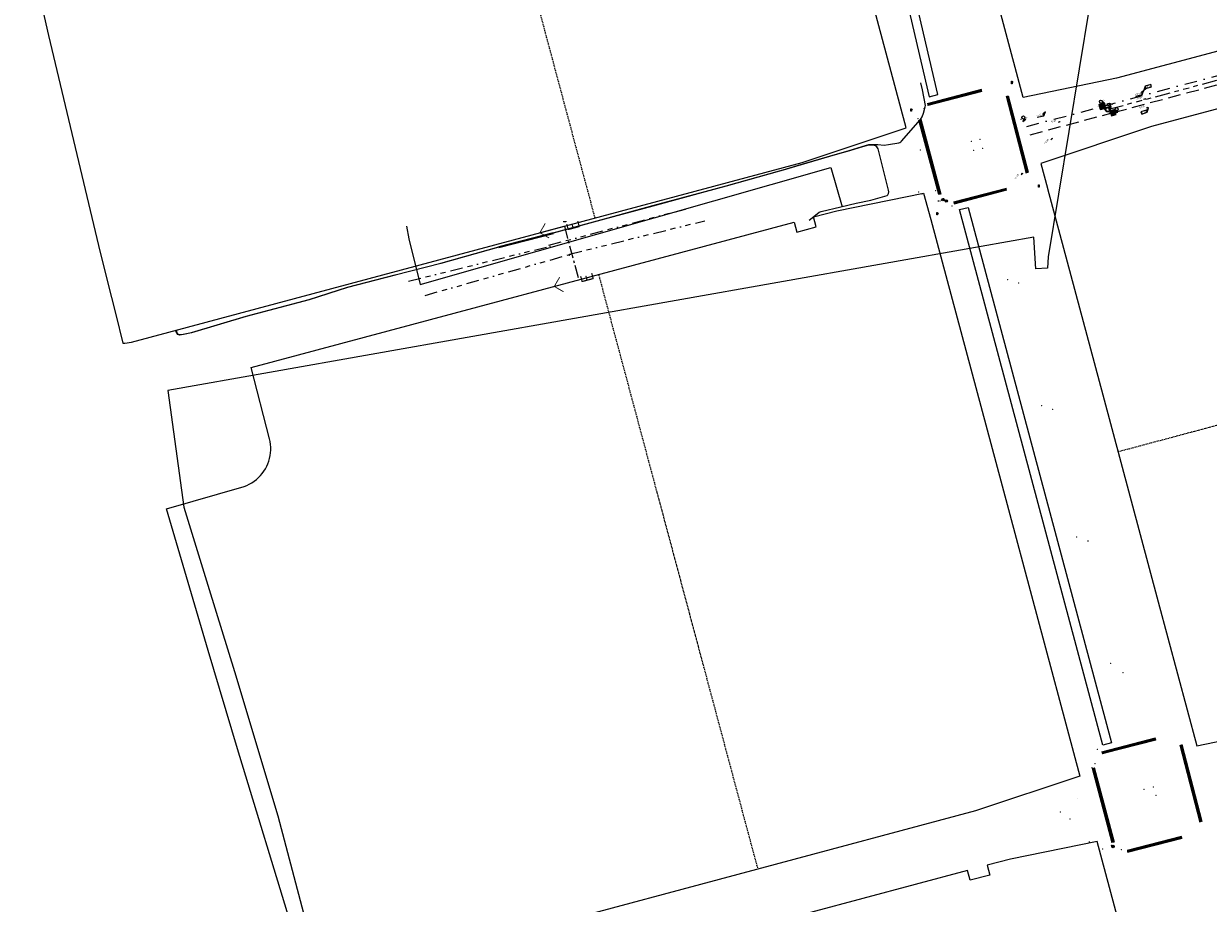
# Model space of a CAD drawing. Extents: x 102676 to 106538, y 417474 to 420545.
# Tile 8 of 112: x 102736 to 103204, y 418861 to 419209. Entities that reach past the tile are written whole.
import ezdxf
from ezdxf.enums import TextEntityAlignment as Align
from ezdxf.lldxf.tags import DXFTag

# ---------------------------------------------------------------- set-up
doc = ezdxf.new("R2010")
doc.units = 0
for name, pattern in [('DASHED', [0.75, 0.5, -0.25]), ('RI-DRAINAGE', [19.2, 6, -1.8, 1.8, -1.8, 2.4, -1.8, 1.8, -1.8]), ('RI-HWA', [7.4, 5, -2.4]), ('RI-HWA_BETON', [11.4, 9, -2.4]), ('RI-OVERIG', [17, 5, -2, 2, -2, 0, -2, 2, -2]), ('RI-VWA', [11, 5, -3, 0, -3]), ('XX-CENTER', [8, 5, -1, 1, -1])]:
    doc.linetypes.add(name, pattern=pattern)
doc.layers.get('0').update_dxf_attribs({"lineweight": 25})
for name, color, linetype, lineweight in [('B-WE-KL-DATA-G', 90, 'KL-DATA-N', 25), ('B-WE-KL-ET_LS_MANTELBUIS-G', 190, 'Continuous', 25), ('B-WE-KL-ET_MS-G', 130, 'KL-MS-N', 25), ('B-WE-KL-ET_MS_MANTELBUIS-G', 130, 'Continuous', 25), ('B-WE-KL-OVERIG_HULPSTUK-S @ 0.5', 8, 'Continuous', 25), ('B-WE-KL-OVERIG_MANTELBUIS-G', 8, 'Continuous', 25), ('B-WE-KL-WATER_HULPSTUK-S @ 0.5', 170, 'Continuous', 25), ('B-WE-RI-VRIJVERVAL-G', 210, 'RI-OVERIG', 25), ('B-WE-RI-VRIJVERVAL_HULPSTUK-S @ 0.5', 210, 'Continuous', 25), ('C3D-SECTION_SECTIONVIEW_LABELING', 7, 'Continuous', 25), ('C3D-SECTION_SECTIONVIEW_LABELING @ 0.1', 7, 'Continuous', 25), ('DTM_23-02-2012_luchtfoto drone', 40, 'Continuous', 25), ('N-OI-RI-DRAINAGE_BOB-T25', 7, 'Continuous', 25), ('N-OI-RI-DRAINAGE_DRAIN-G', 90, 'RI-DRAINAGE', 25), ('N-OI-RI-DRAINAGE_PUT-S', 90, 'Continuous', 25), ('N-OI-RI-DRAINAGE_PUTNUMMER-S', 90, 'Continuous', 25), ('N-OI-RI-HWA-G', 150, 'RI-HWA', 25), ('N-OI-RI-HWA_BOB-T25', 7, 'Continuous', 25), ('N-OI-RI-HWA_PUTNUMMER-S', 150, 'Continuous', 25), ('N-OI-RI-HWA_RIOOLPUT_INSPECTIEPUT_BETON-S', 150, 'Continuous', 25), ('N-OI-RI-HWA_TRANSPORTLEIDING_PVC_PE_400-G', 150, 'RI-HWA_BETON', 25), ('N-OI-RI-VWA-G', 20, 'RI-VWA', 25), ('N-OI-RI-VWA_BOB-T25', 7, 'Continuous', 25), ('N-OI-RI-VWA_PUTNUMMER-S', 20, 'Continuous', 25), ('N-OI-RI-VWA_RIOOLPUT_INSPECTIEPUT-S', 20, 'Continuous', 25), ('N-PV-KG-GRENS_UITGIFTE', 12, 'Continuous', 25), ('N-WE-VH-KANTVERHARDING-G', 10, 'Continuous', 25), ('X-XX-AL-T25', 7, 'Continuous', 25), ('X-XX-AL-VERWIJZING_DOORSNEDE-G', 7, 'XX-CENTER', 25)]:
    doc.layers.add(name, color=color, linetype=linetype, lineweight=lineweight)
doc.layers.add('N-WE-VH-VERHARDING-HATCH FIETSPAD', color=7, linetype='Continuous', lineweight=25, true_color=0xda8e69)
doc.styles.add('NLCS-ISO', font='NLCS-ISO.ttf')
doc.styles.add('NLCS-ISO-ANNOTATIEF-T25', font='NLCS-ISO.ttf', dxfattribs={"height": 2.5})
doc.styles.get("Standard").update_dxf_attribs({"font": 'arial.ttf'})
tags = doc.linetypes.add('KL-DATA-N', pattern='A,4,-1,[101,NLCS.shx,S=0.5,R=0,X=0,Y=0],-1,4,-1,["D",Standard,S=1,R=0,X=-0.25,Y=-0.5],-1.5', length=12.5).pattern_tags.tags
tags[18] = DXFTag(74, 10)
tags = doc.linetypes.add('KL-MS-N', pattern='A,4,-1,[103,NLCS.shx,S=0.75,R=0,X=0,Y=0],-1,4,-1,["M",Standard,S=1,R=0,X=0,Y=-0.5],-2', length=13).pattern_tags.tags
tags[18] = DXFTag(74, 10)

# ---------------------------------------------------------------- blocks, each defined once
blk = doc.blocks.new('SKL-WTB_HULP_OVERIG-SO')
at = {"color": 0, "linetype": 'ByBlock', "lineweight": 18}
for points in [[(-0.14, 0.14), (0.14, -0.14)], [(0.14, 0.14), (-0.14, -0.14)]]:
    blk.add_lwpolyline(points, dxfattribs=at)
at = {"color": 0, "linetype": 'ByBlock', "lineweight": 18, "style": 'NLCS-ISO', "flags": 1}
for tag, p in [('TYPE', (1.5, 0)), ('OMSCHRIJVING', (1.5, -3)), ('LABEL', (1.5, -1.5))]:
    blk.add_attdef(tag, p, '', height=1, dxfattribs=at)
blk = doc.blocks.new('SRI-HULP_VENTIEL_TAP-SO')
at = {"color": 0, "linetype": 'ByBlock', "lineweight": 18}
blk.add_lwpolyline([(-0.25, -1), (-0.25, 1), (0.25, 1), (0.25, 0.5), (0.75, 0.5), (0.75, 0.25), (0.25, 0.25), (0.25, -1)], close=True, dxfattribs=at)
at = {"color": 0, "linetype": 'ByBlock', "lineweight": 18, "style": 'NLCS-ISO', "flags": 1}
for tag, p in [('TYPE', (1.5, 0)), ('OMSCHRIJVING', (1.5, -3)), ('LABEL', (1.5, -1.5))]:
    blk.add_attdef(tag, p, '', height=1, dxfattribs=at)
blk = doc.blocks.new('SKL-WTB_HULP_AFSLUITER-SO')
at = {"color": 0, "linetype": 'ByBlock', "lineweight": 18}
blk.add_lwpolyline([(0, 0.8), (0, -0.8)], dxfattribs=at)
blk.add_circle((0, 0), 1, dxfattribs=at)
at = {"color": 0, "linetype": 'ByBlock', "lineweight": 18, "style": 'NLCS-ISO', "flags": 1}
for tag, p in [('TYPE', (1.5, 0)), ('OMSCHRIJVING', (1.5, -3)), ('LABEL', (1.5, -1.5))]:
    blk.add_attdef(tag, p, '', height=1, dxfattribs=at)
blk = doc.blocks.new('Uitgifte Stedenbouw')
at = {"layer": 'N-PV-KG-GRENS_UITGIFTE', "color": 8, "linetype": 'DASHED', "lineweight": -2, "transparency": 33554687}
for p, q in [((102961.9, 419132.09), (102899.51, 419364.93)), ((102963.28, 419109.69), (103026.19, 418874.66))]:
    blk.add_line(p, q, dxfattribs=at)
at = {"layer": 'N-PV-KG-GRENS_UITGIFTE', "transparency": 33554687, "flags": 128}
blk.add_lwpolyline([(103230.77, 419339.89), (103410.33, 419387.95), (103571.98, 419454.27), (103556.57, 419395.03), (103501, 419181.34), (103495.24, 419182.84), (103496.25, 419186.71), (103488.51, 419188.74), (103487.5, 419184.86), (103330.81, 419225.77, 0.129956), (103311.64, 419225.71), (103293.68, 419220.91), (103168.06, 419187.28), (103131.13, 419179.73), (103108.79, 419263.18), (103093.32, 419320.97), (103086.46, 419374.78), (103083.66, 419396.81), (103210.11, 419417.08), (103230.77, 419339.89)], format="xyb", close=True, dxfattribs=at)
for points in [[(102736.03, 419247.16), (102745.78, 419204.17), (102745.78, 419204.16), (102745.78, 419204.15), (102766.27, 419118.43), (102766.28, 419118.42), (102766.28, 419118.41), (102770.76, 419100.64), (102772.42, 419093.91), (102775.22, 419082.6, 0.068292), (102778.59, 419083.02), (103043.73, 419154), (103084.86, 419167.7), (103082.37, 419177.01), (103082.37, 419177.01), (103053.51, 419284.84)], [(102842.56, 418850.04), (102820.61, 418922.2), (102808.94, 418961.05), (102792.51, 419017.02), (102792.51, 419017.02), (102792.51, 419017.02), (102823.18, 419025.95), (102824.21, 419026.36), (102825.22, 419026.84), (102826.19, 419027.39), (102827.12, 419028), (102828, 419028.68), (102828.83, 419029.42), (102829.6, 419030.22), (102830.32, 419031.07), (102830.98, 419031.97), (102831.57, 419032.91), (102832.09, 419033.9), (102832.54, 419034.91), (102832.92, 419035.96), (102833.22, 419037.03), (102833.45, 419038.12), (102833.6, 419039.22), (102833.67, 419040.34), (102833.66, 419041.45), (102833.58, 419042.56), (102833.41, 419043.66), (102833.17, 419044.74), (102825.89, 419072.91), (103040.57, 419130.38), (103041.61, 419126.51), (103049.33, 419128.58), (103048.3, 419132.45), (103057.48, 419134.91), (103091.77, 419141.91), (103094.58, 419131.4), (103122.76, 419026.14), (103150.97, 418920.74), (103153.47, 418911.42), (103112.33, 418897.72), (102852.53, 418828.18, -0.064803)]]:
    blk.add_lwpolyline(points, format="xyb", dxfattribs=at)
for points in [[(103315.54, 419203.98), (103181.81, 419168.19), (103138.11, 419153.63), (103140.71, 419143.91), (103140.75, 419143.76), (103162.61, 419062.12), (103184.5, 418980.34), (103199.73, 418923.45), (103236.66, 418931)], [(103191.17, 418770.58), (103160.37, 418885.64), (103126.09, 418878.63), (103116.9, 418876.17), (103117.94, 418872.31), (103110.21, 418870.24), (103109.17, 418874.1), (102902.28, 418818.72)]]:
    blk.add_lwpolyline(points, dxfattribs=at)
at = {"layer": 'N-PV-KG-GRENS_UITGIFTE', "color": 8, "linetype": 'DASHED', "lineweight": -2, "transparency": 33554687, "flags": 128}
blk.add_lwpolyline([(103168.61, 419039.7), (103317.37, 419079.52), (103464.57, 419041.24)], dxfattribs=at)
blk = doc.blocks.new('*U102')
for q in [(5.8, 7.6), (7.6, 5.8)]:
    blk.add_line((1.4, 1.4), q)
blk.add_circle((2.4, 9.4), 3.09)
at = {"ltscale": 0.1, "style": 'NLCS-ISO'}
blk.add_attdef('PUTNR', text='', height=1.8, dxfattribs=at).set_placement((2.4, 9.4), align=Align.MIDDLE_CENTER)
blk.add_attdef('PUTHGT', text='', height=1.8, rotation=45, dxfattribs=at).set_placement((5.4, 5.4), align=Align.MIDDLE_LEFT)
blk = doc.blocks.new('SRI-DRAIN_PUT-SO')
at = {"lineweight": -3}
for radius in [2, 1.5]:
    blk.add_circle((0, 0), radius, dxfattribs=at)
blk = doc.blocks.new('N-SRI-PUT_VWA-SO')
h = blk.add_hatch(color=256)
edge = h.paths.add_edge_path()
edge.add_arc((0, 0), 2, 0, 360)
at = {"flags": 128}
blk.add_lwpolyline([(-2, 2), (2, 2), (2, -2), (-2, -2)], close=True, dxfattribs=at)
at = {"lineweight": -3, "flags": 128}
blk.add_lwpolyline([(2, -2), (2, 2), (-2, 2), (-2, -2)], close=True, dxfattribs=at)
at = {"lineweight": -3}
blk.add_circle((0, 0), 2, dxfattribs=at)
blk = doc.blocks.new('N-SRI-PUT_HWA-SO')
h = blk.add_hatch(color=256)
h.dxf.hatch_style = 1
h.paths.add_polyline_path([(-2, 0, 1), (2, 0, 1)])
at = {"lineweight": -3, "flags": 128}
blk.add_lwpolyline([(-2, -2), (2, -2), (2, 2), (-2, 2)], close=True, dxfattribs=at)
at = {"lineweight": -3}
blk.add_circle((0, 0), 2, dxfattribs=at)
blk = doc.blocks.new('*U124')
for q in [(5.8, 7.6), (7.6, 5.8)]:
    blk.add_line((1.4, 1.4), q)
blk.add_circle((2.4, 9.4), 3.09)
at = {"ltscale": 0.1, "style": 'NLCS-ISO'}
blk.add_attdef('PUTNR', text='', height=1.8, dxfattribs=at).set_placement((2.4, 9.4), align=Align.MIDDLE_CENTER)
blk.add_attdef('PUTHGT', text='', height=1.8, rotation=45, dxfattribs=at).set_placement((5.4, 5.4), align=Align.MIDDLE_LEFT)
blk = doc.blocks.new('SRI-PUTNUMMER-SO')
for q in [(5.8, 7.6), (7.6, 5.8)]:
    blk.add_line((1.4, 1.4), q)
blk.add_circle((2.4, 9.4), 3.09)
at = {"ltscale": 0.1, "style": 'NLCS-ISO'}
blk.add_attdef('PUTNR', text='', height=1.8, dxfattribs=at).set_placement((2.4, 9.4), align=Align.MIDDLE_CENTER)
blk.add_attdef('PUTHGT', text='', height=1.8, rotation=45, dxfattribs=at).set_placement((5.4, 5.4), align=Align.MIDDLE_LEFT)
blk = doc.blocks.new('*U121')
for q in [(5.8, 7.6), (7.6, 5.8)]:
    blk.add_line((1.4, 1.4), q)
blk.add_circle((2.4, 9.4), 3.09)
at = {"ltscale": 0.1, "style": 'NLCS-ISO'}
blk.add_attdef('PUTNR', text='', height=1.8, dxfattribs=at).set_placement((2.4, 9.4), align=Align.MIDDLE_CENTER)
blk.add_attdef('PUTHGT', text='', height=1.8, rotation=45, dxfattribs=at).set_placement((5.4, 5.4), align=Align.MIDDLE_LEFT)
blk = doc.blocks.new('N-SAL-HOOGTELABEL_03-SO')
for p, q in [((0, 0), (-2.5, -1.3)), ((-2.5, -3.4), (0, 0)), ((-8.9, -3.4), (-2.5, -3.4)), ((-2.5, -1.3), (-2.5, -3.4))]:
    blk.add_line(p, q)
blk.add_solid([(-2.5, -1.3), (0, 0), (-2.5, -3.4)])
at = {"style": 'NLCS-ISO'}
blk.add_attdef('...', text='', height=1.8, dxfattribs=at).set_placement((-6, -2.2), align=Align.MIDDLE)
blk = doc.blocks.new('N-SAL-HOOGTELABEL_01-SO')
for p, q in [((-2.5, 1.3), (-8.8, 1.3)), ((-2.5, 1.3), (-2.5, 3.4)), ((-2.5, 3.4), (0, 0)), ((0, 0), (-2.5, 1.3))]:
    blk.add_line(p, q)
blk.add_solid([(-2.5, 3.4), (-2.5, 1.3), (0, 0)])
at = {"style": 'NLCS-ISO'}
blk.add_attdef('...', text='', height=1.8, dxfattribs=at).set_placement((-6, 2.6), align=Align.MIDDLE)
blk = doc.blocks.new('N-SAL-HOOGTELABEL_KANTOPSLUITING_03-SO')
for p, q in [((0, 0), (-2.5, -1.3)), ((-2.5, -3.7), (0, 0)), ((-8.7, -1.3), (-8.7, -3.7)), ((-2.5, -1.3), (-8.7, -1.3)), ((-8.7, -3.7), (-2.5, -3.7)), ((-2.5, -3.7), (-2.5, -1.3))]:
    blk.add_line(p, q)
blk.add_solid([(-2.5, -1.3), (0, 0), (-2.5, -3.7)])
at = {"style": 'NLCS-ISO'}
blk.add_attdef('...', text='', height=1.8, dxfattribs=at).set_placement((-5.5, -2.6), align=Align.MIDDLE)
blk = doc.blocks.new('SAL-VERWIJZING_AANZICHT_BOVEN-SO')
at = {"linetype": 'Continuous', "const_width": 0.35, "flags": 128}
for points in [[(3, 7), (0, 10), (-3, 7)], [(0, 10), (0, 0)]]:
    blk.add_lwpolyline(points, dxfattribs=at)
at = {"lineweight": 50, "style": 'NLCS-ISO'}
blk.add_attdef('...', text='', height=5, dxfattribs=at).set_placement((-0.02, -0.9), align=Align.TOP_CENTER)
blk = doc.blocks.new('SRI-HULP_OVERIG-SO')
at = {"color": 0, "linetype": 'ByBlock', "lineweight": 18}
for points in [[(-0.14, 0.14), (0.14, -0.14)], [(0.14, 0.14), (-0.14, -0.14)]]:
    blk.add_lwpolyline(points, dxfattribs=at)
at = {"color": 0, "linetype": 'ByBlock', "lineweight": 18, "style": 'NLCS-ISO', "flags": 1}
for tag, p in [('TYPE', (1.5, 0)), ('OMSCHRIJVING', (1.5, -3)), ('LABEL', (1.5, -1.5))]:
    blk.add_attdef(tag, p, '', height=1, dxfattribs=at)

msp = doc.modelspace()

# ---------------------------------------------------------------- linework, layer by layer
at = {"layer": 'B-WE-KL-DATA-G'}
for points in [[(102887.3001, 419128.8001), (102888.2615, 419123.8082), (102892.7998, 419105.7002), (103055.1002, 419151.9998), (103059.6002, 419136.5)], [(102892.8147, 419105.7029), (103055.0859, 419151.9548), (103059.6002, 419136.5)]]:
    msp.add_lwpolyline(points, dxfattribs=at)
at = {"layer": 'B-WE-KL-ET_LS_MANTELBUIS-G'}
msp.add_lwpolyline([(102923.896, 419120.385), (102945.405, 419125.93), (102945.331, 419126.22), (102923.822, 419120.675), (102923.896, 419120.385)], dxfattribs=at)
at = {"layer": 'B-WE-KL-ET_MS-G'}
for points in [[(102796.313, 419087.788), (102796.591, 419086.673), (102796.774, 419086.434), (102797.096, 419086.084), (102797.713, 419085.95), (102799.127, 419086.082), (102802.311, 419086.853), (102823.941, 419093.208), (102848.886, 419099.886), (102864.008, 419104.73), (102882.818, 419109.586), (102900.867, 419114.154), (102923.84, 419120.603), (102945.349, 419126.148), (102965.565, 419131.696), (102984.722, 419136.93), (103005.348, 419142.506), (103013.667, 419144.735), (103034.749, 419150.73), (103037.151, 419151.378), (103041.056, 419152.538), (103056.79, 419157.112), (103062.394, 419158.783), (103067.527, 419160.338), (103070.05, 419161.063), (103071.768, 419161.14), (103073.621, 419161.155), (103076.116, 419160.883), (103077.931, 419161.12), (103081.909, 419161.754), (103082.333, 419161.946), (103082.79, 419162.19), (103083.032, 419162.414), (103090.581, 419171.043), (103091.142, 419172.049), (103091.707, 419173.526), (103092.415, 419175.956), (103092.561, 419176.557), (103091.353, 419182.703), (103090.71, 419185.498)], [(103046.519, 419131.159), (103049.032, 419133.209), (103050.534, 419134.375), (103051.318, 419134.627), (103059.026, 419136.504), (103065.068, 419137.929), (103070.921, 419139.162), (103077.345, 419140.892), (103077.595, 419141.237), (103077.865, 419141.772), (103077.99, 419142.381), (103077.923, 419143.068), (103073.859, 419159.377), (103073.596, 419159.732), (103073.262, 419160.127), (103072.681, 419160.528), (103071.718, 419160.835), (103069.993, 419160.785), (103067.57, 419160.194), (103062.437, 419158.639), (103056.832, 419156.968), (103041.098, 419152.394), (103037.192, 419151.234), (103034.79, 419150.586), (103013.707, 419144.59), (103005.387, 419142.361), (102984.761, 419136.785), (102965.605, 419131.551), (102945.388, 419126.003), (102923.879, 419120.458), (102900.906, 419114.009), (102882.855, 419109.441), (102864.05, 419104.586), (102848.928, 419099.742), (102823.982, 419093.064), (102802.35, 419086.708), (102799.152, 419085.934), (102797.704, 419085.798), (102797.018, 419085.948), (102796.659, 419086.337), (102796.453, 419086.606), (102796.168, 419087.749)]]:
    msp.add_lwpolyline(points, dxfattribs=at)
at = {"layer": 'B-WE-KL-ET_MS_MANTELBUIS-G'}
msp.add_lwpolyline([(102923.896, 419120.385), (102945.405, 419125.93), (102945.331, 419126.22), (102923.822, 419120.675), (102923.896, 419120.385)], dxfattribs=at)
at = {"layer": 'B-WE-KL-OVERIG_MANTELBUIS-G'}
for points in [[(103114.59, 419182.802), (103093.202, 419177.236)], [(103114.59, 419182.802), (103093.202, 419177.236)], [(103114.623, 419182.68), (103093.23, 419177.113)], [(103114.623, 419182.68), (103093.23, 419177.113)], [(103114.654, 419182.568), (103093.256, 419177)], [(103114.654, 419182.568), (103093.256, 419177)], [(103114.71, 419182.363), (103093.304, 419176.793)], [(103114.71, 419182.363), (103093.304, 419176.793)], [(103114.74, 419182.252), (103093.33, 419176.681)], [(103114.74, 419182.252), (103093.33, 419176.681)], [(103114.778, 419182.117), (103093.362, 419176.544)], [(103114.778, 419182.117), (103093.362, 419176.544)], [(103114.8, 419182.034), (103093.381, 419176.46)], [(103114.8, 419182.034), (103093.381, 419176.46)], [(103132.414, 419149.642), (103124.474, 419180.153)], [(103132.414, 419149.642), (103124.474, 419180.153)], [(103132.477, 419149.741), (103124.562, 419180.158)], [(103132.477, 419149.741), (103124.562, 419180.158)], [(103132.56, 419149.763), (103124.649, 419180.163)], [(103132.56, 419149.763), (103124.649, 419180.163)], [(103132.695, 419149.802), (103124.792, 419180.171)], [(103132.695, 419149.802), (103124.792, 419180.171)], [(103132.807, 419149.827), (103124.909, 419180.178)], [(103132.807, 419149.827), (103124.909, 419180.178)], [(103133.012, 419149.881), (103125.125, 419180.191)], [(103133.012, 419149.881), (103125.125, 419180.191)], [(103133.108, 419149.976), (103125.244, 419180.198)], [(103133.108, 419149.976), (103125.244, 419180.198)], [(103133.23, 419150.008), (103125.372, 419180.205)], [(103133.23, 419150.008), (103125.372, 419180.205)], [(103097.764, 419141.386), (103089.921, 419170.683)], [(103097.764, 419141.386), (103089.921, 419170.683)], [(103097.894, 419141.389), (103090.041, 419170.725)], [(103097.894, 419141.389), (103090.041, 419170.725)], [(103098.013, 419141.391), (103090.151, 419170.764)], [(103098.013, 419141.391), (103090.151, 419170.764)], [(103098.232, 419141.396), (103090.352, 419170.835)], [(103098.232, 419141.396), (103090.352, 419170.835)], [(103098.35, 419141.398), (103090.46, 419170.873)], [(103098.35, 419141.398), (103090.46, 419170.873)], [(103098.495, 419141.401), (103090.593, 419170.919)], [(103098.495, 419141.401), (103090.593, 419170.919)], [(103098.583, 419141.403), (103090.675, 419170.948)], [(103098.583, 419141.403), (103090.675, 419170.948)], [(103098.672, 419141.405), (103090.756, 419170.976)], [(103098.672, 419141.405), (103090.756, 419170.976)], [(103103.589, 419138.46), (103124.502, 419143.901)], [(103103.589, 419138.46), (103124.502, 419143.901)], [(103103.62, 419138.379), (103124.524, 419143.818)], [(103103.62, 419138.379), (103124.524, 419143.818)], [(103103.67, 419138.247), (103124.561, 419143.683)], [(103103.67, 419138.247), (103124.561, 419143.683)], [(103103.711, 419138.139), (103124.59, 419143.572)], [(103103.711, 419138.139), (103124.59, 419143.572)], [(103103.788, 419137.939), (103124.645, 419143.367)], [(103103.788, 419137.939), (103124.645, 419143.367)], [(103103.829, 419137.83), (103124.675, 419143.254)], [(103103.829, 419137.83), (103124.675, 419143.254)], [(103103.875, 419137.711), (103124.708, 419143.132)], [(103103.875, 419137.711), (103124.708, 419143.132)], [(103183.361, 418926.469), (103162.107, 418920.938)], [(103183.394, 418926.347), (103162.139, 418920.816)], [(103183.424, 418926.234), (103162.169, 418920.704)], [(103183.479, 418926.029), (103162.224, 418920.498)], [(103183.508, 418925.918), (103162.254, 418920.388)], [(103183.545, 418925.783), (103162.29, 418920.252)], [(103183.567, 418925.7), (103162.312, 418920.169)], [(103201.053, 418893.138), (103193.113, 418923.65)], [(103201.134, 418893.165), (103193.197, 418923.667)], [(103201.216, 418893.192), (103193.282, 418923.683)], [(103201.35, 418893.237), (103193.42, 418923.711)], [(103201.458, 418893.273), (103193.532, 418923.733)], [(103201.66, 418893.341), (103193.741, 418923.774)], [(103201.771, 418893.378), (103193.856, 418923.797)], [(103201.891, 418893.418), (103193.98, 418923.822)], [(103167.144, 418885.21), (103159.249, 418914.706)], [(103167.226, 418885.237), (103159.331, 418914.733)], [(103166.354, 418885.083), (103158.492, 418914.455)], [(103166.479, 418885.105), (103158.612, 418914.495)], [(103166.594, 418885.126), (103158.723, 418914.531)], [(103166.804, 418885.163), (103158.925, 418914.598)], [(103166.917, 418885.183), (103159.033, 418914.634)], [(103167.056, 418885.207), (103159.167, 418914.679)], [(103172.222, 418882.09), (103193.741, 418887.69)], [(103172.243, 418882.007), (103193.763, 418887.607)], [(103172.279, 418881.871), (103193.8, 418887.471)], [(103172.307, 418881.76), (103193.829, 418887.361)], [(103172.361, 418881.555), (103193.884, 418887.155)], [(103172.39, 418881.442), (103193.914, 418887.043)], [(103172.422, 418881.32), (103193.947, 418886.921)]]:
    msp.add_lwpolyline(points, dxfattribs=at)
at = {"layer": 'B-WE-RI-VRIJVERVAL-G'}
for points in [[(102943.603, 419121.306), (102997.579, 419135.564)], [(102951.75, 419117.741), (103005.217, 419130.981)], [(102888.1, 419107.048), (102943.603, 419120.797)], [(102894.72, 419101.447), (102952.26, 419117.741)]]:
    msp.add_lwpolyline(points, dxfattribs=at)
at = {"layer": 'DTM_23-02-2012_luchtfoto drone', "elevation": -0.517, "flags": 128}
msp.add_lwpolyline([(103209.9618, 419363.6583), (103195.6825, 419348.7643), (103181.3688, 419330.6895), (103171.4429, 419310.5534), (103167.1294, 419293.4253), (103157.3339, 419215.7767), (103141.0331, 419116.6747), (103140.6835, 419112.1912), (103136.1641, 419111.9035), (103135.3638, 419124.4742), (103114.55, 419120.7893), (102792.9928, 419063.8605), (102799.3991, 419017.7541), (102799.3991, 419017.7541), (102809.3991, 418985.2541), (102819.3991, 418952.7541), (102836.4323, 418895.7162), (102849.2049, 418847.7298)], dxfattribs=at)
at = {"layer": 'N-OI-RI-DRAINAGE_DRAIN-G'}
msp.add_line((103164.8475, 419175.0328), (103215.4653, 419188.5825), dxfattribs=at)
at = {"layer": 'N-OI-RI-HWA-G', "flags": 128}
for points in [[(103167.0806, 419173.8244), (103217.499, 419187.326)], [(103133.9428, 419164.9502), (103166.3079, 419173.6175)]]:
    msp.add_lwpolyline(points, dxfattribs=at)
at = {"layer": 'N-OI-RI-HWA_TRANSPORTLEIDING_PVC_PE_400-G', "ltscale": 0.1, "flags": 128}
msp.add_lwpolyline([(103166.1576, 419173.5772), (103166.163, 419173.5787)], dxfattribs=at)
at = {"layer": 'N-OI-RI-VWA-G'}
for p, q in [((103162.7951, 419176.3001), (103213.2134, 419189.8017)), ((103132.5342, 419168.1995), (103162.0223, 419176.0931))]:
    msp.add_line(p, q, dxfattribs=at)
at = {"layer": 'N-WE-VH-KANTVERHARDING-G', "color": 8, "transparency": 33554687, "flags": 128}
for points in [[(103093.9853, 419179.9798), (103097.3659, 419180.8865), (103086.5273, 419227.224), (103072.1162, 419281.0597), (103042.8567, 419390.3646), (103042.3991, 419392.074, -0.02566482), (103039.0967, 419407.5503), (103035.6408, 419406.9964), (103035.6408, 419406.9964), (103035.6408, 419406.9964, -0.41404657), (103035.6408, 419406.9964), (103035.6408, 419406.9964), (103035.6408, 419406.9964, -0.41421249), (103035.6408, 419406.9964), (103035.6408, 419406.9964), (103035.6408, 419406.9964, 0.02566482), (103039.0182, 419391.1689), (103083.1268, 419226.3919), (103083.1268, 419226.3919), (103093.9853, 419179.9798), (103093.9853, 419179.9798), (103093.9853, 419179.9798, -0.21525032), (103093.9853, 419179.9798), (103093.9853, 419179.9798)], [(103109.3215, 419136.2548), (103165.9697, 418924.6104), (103165.9697, 418924.6104, 0.24462735), (103165.9697, 418924.6104), (103162.5887, 418923.7054), (103105.9405, 419135.3498), (103109.3215, 419136.2548, 0.24477073), (103109.3215, 419136.2548), (103109.3215, 419136.2548)]]:
    msp.add_lwpolyline(points, format="xyb", close=True, dxfattribs=at)
at = {"layer": 'N-WE-VH-VERHARDING-HATCH FIETSPAD', "transparency": 33554585}
msp.add_lwpolyline([(103152.4262, 418902.7237), (103152.4272, 418902.7241)], dxfattribs=at)
at = {"layer": 'X-XX-AL-VERWIJZING_DOORSNEDE-G'}
msp.add_lwpolyline([(102949.7465, 419128.8405), (102955.4353, 419107.5887)], dxfattribs=at)
msp.add_lwpolyline([(102949.7465, 419128.8405), (102955.4353, 419107.5887)], dxfattribs=at)

# ---------------------------------------------------------------- block references
at = {"layer": 'B-WE-KL-OVERIG_HULPSTUK-S @ 0.5', "xscale": 0.5, "yscale": 0.5, "zscale": 0.5}
for p in [(103130.284, 419170.997), (103114.069, 419163.172), (103090.445, 419158.892), (103110.616, 419162.392), (103111.501, 419158.748), (103115.046, 419159.545), (103125.003, 419107.706), (103129.363, 419106.355), (103138.421, 419057.869), (103142.742, 419056.387), (103152.318, 419005.897), (103156.683, 419004.347), (103165.736, 418956.016), (103170.588, 418952.271), (103178.923, 418906.208), (103182.609, 418907.129), (103183.585, 418903.792), (103145.849, 418897.241), (103149.61, 418894.507)]:
    msp.add_blockref('SKL-WTB_HULP_OVERIG-SO', p, dxfattribs=at)
at = {"layer": 'B-WE-KL-WATER_HULPSTUK-S @ 0.5', "xscale": 0.5, "yscale": 0.5, "zscale": 0.5}
for name, p in [('SKL-WTB_HULP_OVERIG-SO', (103091.873, 419175.22)), ('SKL-WTB_HULP_OVERIG-SO', (103089.604, 419171.349)), ('SKL-WTB_HULP_OVERIG-SO', (103089.75, 419142.363)), ('SKL-WTB_HULP_OVERIG-SO', (103091.143, 419141.559)), ('SKL-WTB_HULP_OVERIG-SO', (103096.526, 419142.801)), ('SKL-WTB_HULP_AFSLUITER-SO', (103099.392, 419139.311)), ('SKL-WTB_HULP_OVERIG-SO', (103099.721, 419139.649)), ('SKL-WTB_HULP_OVERIG-SO', (103097.52, 419138.723)), ('SKL-WTB_HULP_OVERIG-SO', (103098.276, 419138.832)), ('SKL-WTB_HULP_AFSLUITER-SO', (103100.726, 419138.786)), ('SKL-WTB_HULP_OVERIG-SO', (103102.973, 419136.855)), ('SKL-WTB_HULP_OVERIG-SO', (103160.429, 418922.002)), ('SKL-WTB_HULP_OVERIG-SO', (103158.304, 418914.813)), ('SKL-WTB_HULP_OVERIG-SO', (103159.571, 418916.37)), ('SKL-WTB_HULP_OVERIG-SO', (103157.208, 418885.394)), ('SKL-WTB_HULP_OVERIG-SO', (103162.511, 418882.608)), ('SKL-WTB_HULP_OVERIG-SO', (103166.01, 418884.062)), ('SKL-WTB_HULP_AFSLUITER-SO', (103166.629, 418883.584)), ('SKL-WTB_HULP_OVERIG-SO', (103166.551, 418883.4)), ('SKL-WTB_HULP_OVERIG-SO', (103166.8, 418883.991)), ('SKL-WTB_HULP_OVERIG-SO', (103169.928, 418882.39))]:
    msp.add_blockref(name, p, dxfattribs=at)
at = {"layer": 'B-WE-RI-VRIJVERVAL_HULPSTUK-S @ 0.5', "xscale": 0.5, "yscale": 0.5, "zscale": 0.5}
for name, p in [('SRI-HULP_VENTIEL_TAP-SO', (103126.641, 419185.612)), ('SRI-HULP_VENTIEL_TAP-SO', (103086.899, 419174.737)), ('SRI-HULP_VENTIEL_TAP-SO', (103137.302, 419144.712)), ('SRI-HULP_VENTIEL_TAP-SO', (103097.137, 419133.762)), ('SRI-HULP_OVERIG-SO', (102944.112, 419120.797)), ('SRI-HULP_OVERIG-SO', (102951.75, 419117.232))]:
    msp.add_blockref(name, p, dxfattribs=at)
at = {"layer": 'C3D-SECTION_SECTIONVIEW_LABELING', "color": 7, "linetype": 'Continuous', "lineweight": -3}
for name, p, xscale, yscale, zscale, rotation in [('N-SAL-HOOGTELABEL_03-SO', (103178.8112, 419182.3942, -0.3987), 0.4075305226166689, 0.4075305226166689, 0.4075305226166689, 12.21260288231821), ('N-SAL-HOOGTELABEL_KANTOPSLUITING_03-SO', (103178.774, 419182.5918, -0.2987), 0.3770330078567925, 0.3770330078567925, 0.3770330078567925, 194.6007459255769), ('N-SAL-HOOGTELABEL_03-SO', (103139.9568, 419173.9869, -0.4), 0.4075305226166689, 0.4075305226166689, 0.4075305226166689, 12.21260288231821), ('N-SAL-HOOGTELABEL_KANTOPSLUITING_03-SO', (103180.6724, 419175.4387, -0.2988), 0.3770330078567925, 0.3770330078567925, 0.3770330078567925, 17.46862254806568)]:
    msp.add_blockref(name, p, dxfattribs=dict(at, xscale=xscale, yscale=yscale, zscale=zscale, rotation=rotation))
at = {"layer": 'C3D-SECTION_SECTIONVIEW_LABELING @ 0.1', "color": 7, "linetype": 'Continuous', "lineweight": -3, "xscale": 0.1, "yscale": 0.1, "zscale": 0.1}
for p, rotation in [((103179.6171, 419178.9872, -0.3111), 15.00788362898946), ((103180.6213, 419175.6323, -0.3988), 17.48796117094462), ((103145.8071, 419169.9496, -0.2713), 15.00788362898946), ((103142.7633, 419163.5024, -0.4), 49.36823238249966), ((103130.9343, 419149.6584, -0.4901), 49.97197569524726)]:
    msp.add_blockref('N-SAL-HOOGTELABEL_01-SO', p, dxfattribs=dict(at, rotation=rotation))
at = {"layer": 'N-OI-RI-DRAINAGE_PUT-S', "xscale": 0.5, "yscale": 0.5, "zscale": 0.5, "rotation": 14.98673523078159}
msp.add_blockref('SRI-DRAIN_PUT-SO', (103164.5577, 419174.9552), dxfattribs=at)
at = {"layer": 'N-OI-RI-DRAINAGE_PUTNUMMER-S', "ltscale": 10, "xscale": 0.2, "yscale": 0.2, "zscale": 0.2}
for name, p, values in [('*U124', (103164.5702, 419174.948), {'PUTNR': 'dw2-1', 'PUTHGT': '-0.29'}), ('*U102', (103130.7118, 419169.8965), {'PUTNR': 'dkr-1', 'PUTHGT': '-0.36'})]:
    msp.add_blockref(name, p, dxfattribs=at).add_auto_attribs(values)
at = {"layer": 'N-OI-RI-HWA_PUTNUMMER-S', "ltscale": 10, "xscale": 0.2, "yscale": 0.2, "zscale": 0.2, "rotation": 327.6007524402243}
msp.add_blockref('*U121', (103166.6943, 419173.721), dxfattribs=at).add_auto_attribs({'PUTNR': 'hw2-1', 'PUTHGT': '-0.34'})
at = {"layer": 'N-OI-RI-HWA_RIOOLPUT_INSPECTIEPUT_BETON-S', "xscale": 0.4999999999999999, "yscale": 0.4999999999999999, "zscale": 0.4999999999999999, "rotation": 14.99153580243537}
msp.add_blockref('N-SRI-PUT_HWA-SO', (103166.6943, 419173.721), dxfattribs=at)
at = {"layer": 'N-OI-RI-VWA_PUTNUMMER-S', "ltscale": 10, "xscale": 0.2, "yscale": 0.2, "zscale": 0.2, "rotation": 30.85626311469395}
msp.add_blockref('SRI-PUTNUMMER-SO', (103162.4087, 419176.1966), dxfattribs=at).add_auto_attribs({'PUTNR': 'vw2-1', 'PUTHGT': '-0.33'})
at = {"layer": 'N-OI-RI-VWA_RIOOLPUT_INSPECTIEPUT-S', "xscale": 0.5, "yscale": 0.5, "zscale": 0.5, "rotation": 14.99162079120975}
msp.add_blockref('N-SRI-PUT_VWA-SO', (103162.4087, 419176.1966), dxfattribs=at)
at = {"layer": 'N-PV-KG-GRENS_UITGIFTE'}
msp.add_blockref('Uitgifte Stedenbouw', (0, 0), dxfattribs=at)
at = {"layer": 'X-XX-AL-VERWIJZING_DOORSNEDE-G', "rotation": 104.9859521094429}
for p, values in [((102949.7465, 419128.8405), {'...': "E'"}), ((102949.7465, 419128.8405), {'...': "E'"}), ((102955.4353, 419107.5887), {'...': 'E'}), ((102955.4353, 419107.5887), {'...': 'E'})]:
    msp.add_blockref('SAL-VERWIJZING_AANZICHT_BOVEN-SO', p, dxfattribs=at).add_auto_attribs(values)

# ---------------------------------------------------------------- texts
at = {"layer": 'N-OI-RI-DRAINAGE_BOB-T25', "style": 'NLCS-ISO-ANNOTATIEF-T25'}
msp.add_text('-1.90', height=0.5, rotation=14.985952, dxfattribs=at).set_placement((103164.2291, 419175.0226), align=Align.RIGHT)
msp.add_text('-1.90', height=0.5, rotation=14.990443, dxfattribs=at).set_placement((103164.8087, 419175.1777))
at = {"layer": 'N-OI-RI-HWA_BOB-T25', "style": 'NLCS-ISO-ANNOTATIEF-T25'}
msp.add_text('-2.59', height=0.5, rotation=14.985952, dxfattribs=at).set_placement((103166.2691, 419173.7624), align=Align.RIGHT)
msp.add_text('-2.59', height=0.5, rotation=14.990443, dxfattribs=at).set_placement((103167.0418, 419173.9693))
at = {"layer": 'N-OI-RI-VWA_BOB-T25', "style": 'NLCS-ISO-ANNOTATIEF-T25'}
msp.add_text('-2.88', height=0.5, rotation=14.990443, dxfattribs=at).set_placement((103162.7563, 419176.445))
msp.add_text('-2.88', height=0.5, rotation=14.985952, dxfattribs=at).set_placement((103161.9836, 419176.238), align=Align.RIGHT)
at = {"layer": 'X-XX-AL-T25', "color": 7, "linetype": 'Continuous', "lineweight": 25, "attachment_point": 5, "style": 'NLCS-ISO'}
for s, insert, char_height, rotation in [('{\\fNLCS-ISO|b0|i0|c0|p2;-0.40}', (103176.6136, 419181.2024, -0.3987), 0.8, 12.212603), ('{\\fNLCS-ISO|b0|i0|c0|p2;-0.30}', (103180.6299, 419183.9575, -0.2987), 0.72, 12.495007), ('{\\fNLCS-ISO|b0|i0|c0|p2;-0.31}', (103176.8201, 419179.3762, -0.3111), 0.72, 15.007884), ('{\\fNLCS-ISO|b0|i0|c0|p2;-0.40}', (103137.7592, 419172.7951, -0.4), 0.8, 12.212603), ('{\\fNLCS-ISO|b0|i0|c0|p2;-0.40}', (103177.81, 419175.8999, -0.3988), 0.72, 17.487961), ('{\\fNLCS-ISO|b0|i0|c0|p2;-0.30}', (103178.6286, 419173.7922, -0.2988), 0.8, 14.985952), ('{\\fNLCS-ISO|b0|i0|c0|p2;-0.27}', (103143.0101, 419170.3386, -0.2713), 0.72, 15.007884), ('{\\fNLCS-ISO|b0|i0|c0|p2;-0.40}', (103140.2349, 419162.2449, -0.4), 0.72, 49.368232), ('{\\fNLCS-ISO|b0|i0|c0|p2;-0.49}', (103128.4192, 419148.3743, -0.4901), 0.72, 49.971976)]:
    msp.add_mtext(s, dxfattribs=dict(at, insert=insert, char_height=char_height, rotation=rotation))

doc.saveas('drawing.dxf')
